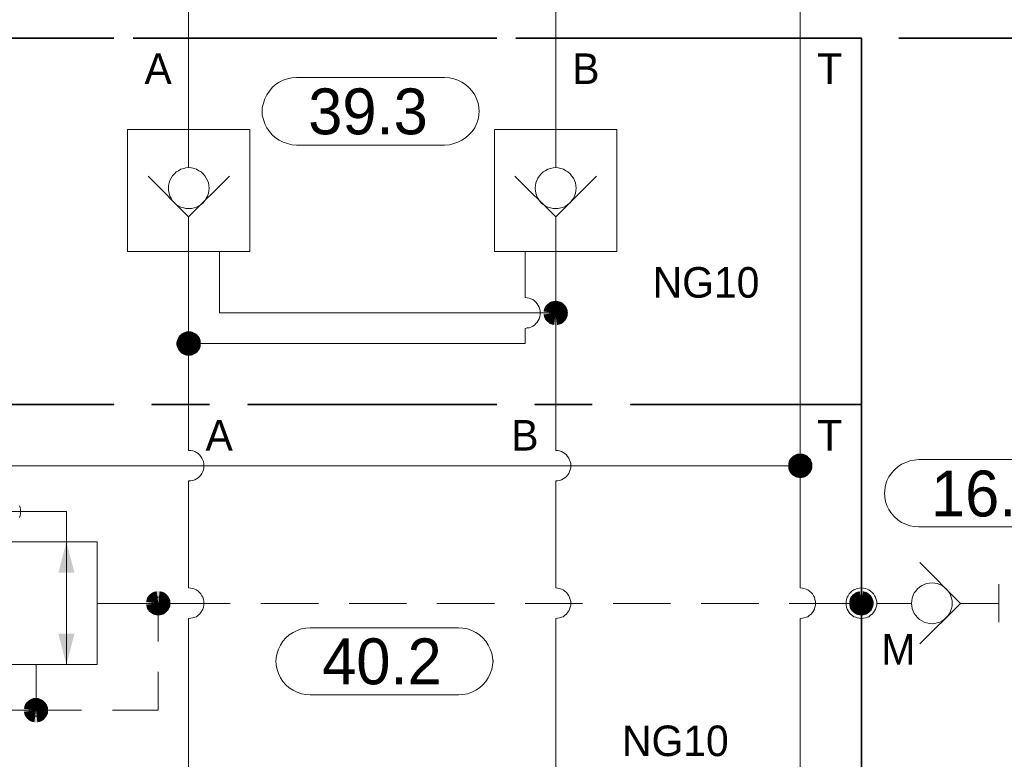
# Model space of a CAD drawing. Header units: millimetres. Extents: x 0 to 138, y 0 to 47.
# Tile 90 of 165: x 22.85 to 24.87, y 26.51 to 28.03. Entities that reach past the tile are written whole.
import ezdxf

# ---------------------------------------------------------------- set-up
doc = ezdxf.new("R2010")
doc.units = ezdxf.units.MM
for name, color, linetype in [('PDF_Geomertry', 7, 'Continuous'), ('PDF_Solid Fills', 7, 'Continuous'), ('PDF_Text', 7, 'Continuous')]:
    doc.layers.add(name, color=color, linetype=linetype)
doc.styles.add('PDF Arial', font='txt')

msp = doc.modelspace()

# ---------------------------------------------------------------- hatches: boundary and pattern name
at = {"layer": 'PDF_Solid Fills', "transparency": 33554559}
for points in [[(23.9515, 27.4276), (23.9271, 27.434), (23.9279, 27.4368)], [(23.9515, 27.4276), (23.9279, 27.4368), (23.9293, 27.4401)], [(23.9515, 27.4276), (23.9293, 27.4401), (23.9312, 27.4429)], [(23.9515, 27.4276), (23.9312, 27.4429), (23.9335, 27.4451)], [(23.9515, 27.4276), (23.9335, 27.4451), (23.9363, 27.4471)], [(23.9515, 27.4276), (23.9363, 27.4471), (23.9382, 27.4493)], [(23.9515, 27.4276), (23.9382, 27.4493), (23.9418, 27.4507)], [(23.9515, 27.4276), (23.9418, 27.4507), (23.9446, 27.4512)], [(23.9515, 27.4276), (23.9446, 27.4512), (23.9479, 27.4521)], [(23.9515, 27.4276), (23.9479, 27.4521), (23.9515, 27.4526)], [(23.9515, 27.4276), (23.9515, 27.4526), (23.9543, 27.4521)], [(23.9515, 27.4276), (23.9543, 27.4521), (23.9576, 27.4512)], [(23.9515, 27.4276), (23.9576, 27.4512), (23.9604, 27.4507)], [(23.9515, 27.4276), (23.9604, 27.4507), (23.964, 27.4493)], [(23.9515, 27.4276), (23.964, 27.4493), (23.9668, 27.4471)], [(23.9515, 27.4276), (23.9668, 27.4471), (23.9688, 27.4451)], [(23.9515, 27.4276), (23.9688, 27.4451), (23.971, 27.4429)], [(23.9515, 27.4276), (23.971, 27.4429), (23.9729, 27.4401)], [(23.9515, 27.4276), (23.9729, 27.4401), (23.9743, 27.4368)], [(23.9515, 27.4276), (23.9743, 27.4368), (23.9757, 27.434)], [(23.9515, 27.4276), (23.9257, 27.4276), (23.9265, 27.4304)], [(23.9515, 27.4276), (23.9265, 27.4243), (23.9257, 27.4276)], [(23.9515, 27.4276), (23.9265, 27.4304), (23.9271, 27.434)], [(23.9515, 27.4276), (23.9271, 27.4207), (23.9265, 27.4243)], [(23.9515, 27.4276), (23.9279, 27.4179), (23.9271, 27.4207)], [(23.9515, 27.4276), (23.9293, 27.4146), (23.9279, 27.4179)], [(23.9515, 27.4276), (23.9312, 27.4118), (23.9293, 27.4146)], [(23.9515, 27.4276), (23.9335, 27.4096), (23.9312, 27.4118)], [(23.9515, 27.4276), (23.9363, 27.4076), (23.9335, 27.4096)], [(23.9515, 27.4276), (23.9382, 27.4054), (23.9363, 27.4076)], [(23.9515, 27.4276), (23.9418, 27.404), (23.9382, 27.4054)], [(23.9515, 27.4276), (23.9446, 27.4035), (23.9418, 27.404)], [(23.9515, 27.4276), (23.9479, 27.4026), (23.9446, 27.4035)], [(23.9515, 27.4276), (23.9515, 27.4021), (23.9479, 27.4026)], [(23.9515, 27.4276), (23.9757, 27.434), (23.9757, 27.4304)], [(23.9515, 27.4276), (23.9757, 27.4304), (23.9765, 27.4276)], [(23.9515, 27.4276), (23.9543, 27.4026), (23.9515, 27.4021)], [(23.9515, 27.4276), (23.9576, 27.4035), (23.9543, 27.4026)], [(23.9515, 27.4276), (23.9604, 27.404), (23.9576, 27.4035)], [(23.9515, 27.4276), (23.964, 27.4054), (23.9604, 27.404)], [(23.9515, 27.4276), (23.9668, 27.4076), (23.964, 27.4054)], [(23.9515, 27.4276), (23.9688, 27.4096), (23.9668, 27.4076)], [(23.9515, 27.4276), (23.971, 27.4118), (23.9688, 27.4096)], [(23.9515, 27.4276), (23.9729, 27.4146), (23.971, 27.4118)], [(23.9515, 27.4276), (23.9743, 27.4179), (23.9729, 27.4146)], [(23.9515, 27.4276), (23.9757, 27.4207), (23.9743, 27.4179)], [(23.9515, 27.4276), (23.9757, 27.4243), (23.9757, 27.4207)], [(23.9515, 27.4276), (23.9765, 27.4276), (23.9757, 27.4243)], [(23.1965, 27.3646), (23.1724, 27.3707), (23.1738, 27.3743)], [(23.1965, 27.3646), (23.1738, 27.3743), (23.1751, 27.3771)], [(23.1965, 27.3646), (23.1751, 27.3771), (23.1765, 27.3799)], [(23.1965, 27.3646), (23.1765, 27.3799), (23.1793, 27.3826)], [(23.1965, 27.3646), (23.1793, 27.3826), (23.1812, 27.3846)], [(23.1965, 27.3646), (23.1812, 27.3846), (23.184, 27.386)], [(23.1965, 27.3646), (23.184, 27.386), (23.1868, 27.3874)], [(23.1965, 27.3646), (23.1868, 27.3874), (23.1904, 27.3888)], [(23.1965, 27.3646), (23.1904, 27.3888), (23.1932, 27.3896)], [(23.1965, 27.3646), (23.1932, 27.3896), (23.1965, 27.3896)], [(23.1965, 27.3646), (23.2001, 27.3896), (23.2035, 27.3888)], [(23.1965, 27.3646), (23.1965, 27.3896), (23.2001, 27.3896)], [(23.1965, 27.3646), (23.2035, 27.3888), (23.2063, 27.3874)], [(23.1965, 27.3646), (23.2063, 27.3874), (23.209, 27.386)], [(23.1965, 27.3646), (23.209, 27.386), (23.2118, 27.3846)], [(23.1965, 27.3646), (23.2118, 27.3846), (23.2146, 27.3826)], [(23.1965, 27.3646), (23.2146, 27.3826), (23.2168, 27.3799)], [(23.1965, 27.3646), (23.2168, 27.3799), (23.2188, 27.3771)], [(23.1965, 27.3646), (23.2188, 27.3771), (23.2201, 27.3743)], [(23.1965, 27.3646), (23.2201, 27.3743), (23.221, 27.3707)], [(23.1965, 27.3646), (23.1715, 27.3679), (23.1724, 27.3707)], [(23.1965, 27.3646), (23.1715, 27.3646), (23.1715, 27.3679)], [(23.1965, 27.3646), (23.1715, 27.361), (23.1715, 27.3646)], [(23.1965, 27.3646), (23.1724, 27.3582), (23.1715, 27.361)], [(23.1965, 27.3646), (23.1738, 27.3549), (23.1724, 27.3582)], [(23.1965, 27.3646), (23.1751, 27.3521), (23.1738, 27.3549)], [(23.1965, 27.3646), (23.1765, 27.3493), (23.1751, 27.3521)], [(23.1965, 27.3646), (23.1793, 27.3465), (23.1765, 27.3493)], [(23.1965, 27.3646), (23.1812, 27.3443), (23.1793, 27.3465)], [(23.1965, 27.3646), (23.184, 27.3429), (23.1812, 27.3443)], [(23.1965, 27.3646), (23.1868, 27.3415), (23.184, 27.3429)], [(23.1965, 27.3646), (23.1904, 27.3401), (23.1868, 27.3415)], [(23.1965, 27.3646), (23.1932, 27.3396), (23.1904, 27.3401)], [(23.1965, 27.3646), (23.1965, 27.3396), (23.1932, 27.3396)], [(23.1965, 27.3646), (23.221, 27.3707), (23.2215, 27.3679)], [(23.1965, 27.3646), (23.2215, 27.3679), (23.2215, 27.3646)], [(23.1965, 27.3646), (23.2001, 27.3396), (23.1965, 27.3396)], [(23.1965, 27.3646), (23.2035, 27.3401), (23.2001, 27.3396)], [(23.1965, 27.3646), (23.2063, 27.3415), (23.2035, 27.3401)], [(23.1965, 27.3646), (23.209, 27.3429), (23.2063, 27.3415)], [(23.1965, 27.3646), (23.2118, 27.3443), (23.209, 27.3429)], [(23.1965, 27.3646), (23.2146, 27.3465), (23.2118, 27.3443)], [(23.1965, 27.3646), (23.2168, 27.3493), (23.2146, 27.3465)], [(23.1965, 27.3646), (23.2188, 27.3521), (23.2168, 27.3493)], [(23.1965, 27.3646), (23.2201, 27.3549), (23.2188, 27.3521)], [(23.1965, 27.3646), (23.221, 27.3582), (23.2201, 27.3549)], [(23.1965, 27.3646), (23.2215, 27.361), (23.221, 27.3582)], [(23.1965, 27.3646), (23.2215, 27.3646), (23.2215, 27.361)], [(24.4543, 27.1132), (24.4363, 27.1304), (24.439, 27.1332)], [(24.4543, 27.1132), (24.439, 27.1332), (24.4418, 27.1346)], [(24.4543, 27.1132), (24.4418, 27.1346), (24.4446, 27.136)], [(24.4543, 27.1132), (24.4446, 27.136), (24.4474, 27.1374)], [(24.4543, 27.1132), (24.4474, 27.1374), (24.4507, 27.1382)], [(24.4543, 27.1132), (24.4507, 27.1382), (24.4543, 27.1382)], [(24.4543, 27.1132), (24.4576, 27.1382), (24.4604, 27.1374)], [(24.4543, 27.1132), (24.4543, 27.1382), (24.4576, 27.1382)], [(24.4543, 27.1132), (24.4604, 27.1374), (24.464, 27.136)], [(24.4543, 27.1132), (24.464, 27.136), (24.4668, 27.1346)], [(24.4543, 27.1132), (24.4668, 27.1346), (24.4696, 27.1332)], [(24.4543, 27.1132), (24.4696, 27.1332), (24.4715, 27.1304)], [(24.4543, 27.1132), (24.4293, 27.1165), (24.4299, 27.1193)], [(24.4543, 27.1132), (24.4293, 27.1132), (24.4293, 27.1165)], [(24.4543, 27.1132), (24.4293, 27.1096), (24.4293, 27.1132)], [(24.4543, 27.1132), (24.4299, 27.1063), (24.4293, 27.1096)], [(24.4543, 27.1132), (24.4299, 27.1193), (24.4307, 27.1229)], [(24.4543, 27.1132), (24.4307, 27.1035), (24.4299, 27.1063)], [(24.4543, 27.1132), (24.4307, 27.1229), (24.4321, 27.1257)], [(24.4543, 27.1132), (24.4321, 27.1007), (24.4307, 27.1035)], [(24.4543, 27.1132), (24.4321, 27.1257), (24.434, 27.1285)], [(24.4543, 27.1132), (24.434, 27.0979), (24.4321, 27.1007)], [(24.4543, 27.1132), (24.434, 27.1285), (24.4363, 27.1304)], [(24.4543, 27.1132), (24.4363, 27.0951), (24.434, 27.0979)], [(24.4543, 27.1132), (24.439, 27.0929), (24.4363, 27.0951)], [(24.4543, 27.1132), (24.4418, 27.0915), (24.439, 27.0929)], [(24.4543, 27.1132), (24.4446, 27.0896), (24.4418, 27.0915)], [(24.4543, 27.1132), (24.4474, 27.0888), (24.4446, 27.0896)], [(24.4543, 27.1132), (24.4507, 27.0882), (24.4474, 27.0888)], [(24.4543, 27.1132), (24.4543, 27.0882), (24.4507, 27.0882)], [(24.4543, 27.1132), (24.4715, 27.1304), (24.4743, 27.1285)], [(24.4543, 27.1132), (24.4743, 27.1285), (24.4757, 27.1257)], [(24.4543, 27.1132), (24.4757, 27.1257), (24.4771, 27.1229)], [(24.4543, 27.1132), (24.4771, 27.1229), (24.4785, 27.1193)], [(24.4543, 27.1132), (24.4785, 27.1193), (24.4793, 27.1165)], [(24.4543, 27.1132), (24.4793, 27.1165), (24.4793, 27.1132)], [(24.4543, 27.1132), (24.4576, 27.0882), (24.4543, 27.0882)], [(24.4543, 27.1132), (24.4604, 27.0888), (24.4576, 27.0882)], [(24.4543, 27.1132), (24.464, 27.0896), (24.4604, 27.0888)], [(24.4543, 27.1132), (24.4668, 27.0915), (24.464, 27.0896)], [(24.4543, 27.1132), (24.4696, 27.0929), (24.4668, 27.0915)], [(24.4543, 27.1132), (24.4715, 27.0951), (24.4696, 27.0929)], [(24.4543, 27.1132), (24.4743, 27.0979), (24.4715, 27.0951)], [(24.4543, 27.1132), (24.4757, 27.1007), (24.4743, 27.0979)], [(24.4543, 27.1132), (24.4771, 27.1035), (24.4757, 27.1007)], [(24.4543, 27.1132), (24.4785, 27.1063), (24.4771, 27.1035)], [(24.4543, 27.1132), (24.4793, 27.1096), (24.4785, 27.1063)], [(24.4543, 27.1132), (24.4793, 27.1132), (24.4793, 27.1096)], [(23.134, 26.8299), (23.114, 26.8457), (23.116, 26.8479)], [(23.134, 26.8299), (23.116, 26.8479), (23.1187, 26.8499)], [(23.134, 26.8299), (23.1187, 26.8499), (23.1215, 26.8521)], [(23.134, 26.8299), (23.1215, 26.8521), (23.1243, 26.8535)], [(23.134, 26.8299), (23.1243, 26.8535), (23.1271, 26.854)], [(23.134, 26.8299), (23.1271, 26.854), (23.1307, 26.8549)], [(23.134, 26.8299), (23.1307, 26.8549), (23.134, 26.8554)], [(23.134, 26.8299), (23.134, 26.8554), (23.1368, 26.8549)], [(23.134, 26.8299), (23.1368, 26.8549), (23.1404, 26.854)], [(23.134, 26.8299), (23.1404, 26.854), (23.1438, 26.8535)], [(23.134, 26.8299), (23.1438, 26.8535), (23.1465, 26.8521)], [(23.134, 26.8299), (23.1465, 26.8521), (23.1493, 26.8499)], [(23.134, 26.8299), (23.1493, 26.8499), (23.1515, 26.8479)], [(23.134, 26.8299), (23.1515, 26.8479), (23.1535, 26.8457)], [(24.5799, 26.8299), (24.5599, 26.8457), (24.5618, 26.8479)], [(24.5799, 26.8299), (24.5618, 26.8479), (24.5646, 26.8499)], [(24.5799, 26.8299), (24.5646, 26.8499), (24.5674, 26.8521)], [(24.5799, 26.8299), (24.5674, 26.8521), (24.5701, 26.8535)], [(24.5799, 26.8299), (24.5701, 26.8535), (24.5729, 26.854)], [(24.5799, 26.8299), (24.5729, 26.854), (24.5765, 26.8549)], [(24.5799, 26.8299), (24.5765, 26.8549), (24.5799, 26.8554)], [(24.5799, 26.8299), (24.5799, 26.8554), (24.5835, 26.8549)], [(24.5799, 26.8299), (24.5835, 26.8549), (24.5863, 26.854)], [(24.5799, 26.8299), (24.5863, 26.854), (24.5896, 26.8535)], [(24.5799, 26.8299), (24.5896, 26.8535), (24.5924, 26.8521)], [(24.5799, 26.8299), (24.5924, 26.8521), (24.5951, 26.8499)], [(24.5799, 26.8299), (24.5951, 26.8499), (24.5974, 26.8479)], [(24.5799, 26.8299), (24.5974, 26.8479), (24.6001, 26.8457)], [(23.134, 26.8299), (23.1085, 26.8299), (23.109, 26.8332)], [(23.134, 26.8299), (23.109, 26.8271), (23.1085, 26.8299)], [(23.134, 26.8299), (23.109, 26.8332), (23.1099, 26.8368)], [(23.134, 26.8299), (23.1099, 26.8235), (23.109, 26.8271)], [(23.134, 26.8299), (23.1099, 26.8368), (23.1104, 26.8396)], [(23.134, 26.8299), (23.1104, 26.8207), (23.1099, 26.8235)], [(23.134, 26.8299), (23.1104, 26.8396), (23.1118, 26.8429)], [(23.134, 26.8299), (23.1118, 26.8174), (23.1104, 26.8207)], [(23.134, 26.8299), (23.1118, 26.8429), (23.114, 26.8457)], [(23.134, 26.8299), (23.114, 26.8146), (23.1118, 26.8174)], [(23.134, 26.8299), (23.116, 26.8124), (23.114, 26.8146)], [(23.134, 26.8299), (23.1187, 26.8104), (23.116, 26.8124)], [(23.134, 26.8299), (23.1215, 26.8082), (23.1187, 26.8104)], [(23.134, 26.8299), (23.1243, 26.8068), (23.1215, 26.8082)], [(23.134, 26.8299), (23.1271, 26.8063), (23.1243, 26.8068)], [(23.134, 26.8299), (23.1307, 26.8054), (23.1271, 26.8063)], [(23.134, 26.8299), (23.134, 26.8049), (23.1307, 26.8054)], [(23.134, 26.8299), (23.1535, 26.8457), (23.1557, 26.8429)], [(23.134, 26.8299), (23.1557, 26.8429), (23.1571, 26.8396)], [(23.134, 26.8299), (23.1571, 26.8396), (23.1585, 26.8368)], [(23.134, 26.8299), (23.1585, 26.8368), (23.159, 26.8332)], [(23.134, 26.8299), (23.159, 26.8332), (23.159, 26.8299)], [(23.134, 26.8299), (23.1368, 26.8054), (23.134, 26.8049)], [(23.134, 26.8299), (23.1404, 26.8063), (23.1368, 26.8054)], [(23.134, 26.8299), (23.1438, 26.8068), (23.1404, 26.8063)], [(23.134, 26.8299), (23.1465, 26.8082), (23.1438, 26.8068)], [(23.134, 26.8299), (23.1493, 26.8104), (23.1465, 26.8082)], [(23.134, 26.8299), (23.1515, 26.8124), (23.1493, 26.8104)], [(23.134, 26.8299), (23.1535, 26.8146), (23.1515, 26.8124)], [(23.134, 26.8299), (23.1557, 26.8174), (23.1535, 26.8146)], [(23.134, 26.8299), (23.1571, 26.8207), (23.1557, 26.8174)], [(23.134, 26.8299), (23.1585, 26.8235), (23.1571, 26.8207)], [(23.134, 26.8299), (23.159, 26.8271), (23.1585, 26.8235)], [(23.134, 26.8299), (23.159, 26.8299), (23.159, 26.8271)], [(24.5799, 26.8299), (24.5549, 26.8332), (24.5557, 26.8368)], [(24.5799, 26.8299), (24.5549, 26.8299), (24.5549, 26.8332)], [(24.5799, 26.8299), (24.5549, 26.8271), (24.5549, 26.8299)], [(24.5799, 26.8299), (24.5557, 26.8235), (24.5549, 26.8271)], [(24.5799, 26.8299), (24.5557, 26.8368), (24.5562, 26.8396)], [(24.5799, 26.8299), (24.5562, 26.8207), (24.5557, 26.8235)], [(24.5799, 26.8299), (24.5562, 26.8396), (24.5576, 26.8429)], [(24.5799, 26.8299), (24.5576, 26.8174), (24.5562, 26.8207)], [(24.5799, 26.8299), (24.5576, 26.8429), (24.5599, 26.8457)], [(24.5799, 26.8299), (24.5599, 26.8146), (24.5576, 26.8174)], [(24.5799, 26.8299), (24.5618, 26.8124), (24.5599, 26.8146)], [(24.5799, 26.8299), (24.5646, 26.8104), (24.5618, 26.8124)], [(24.5799, 26.8299), (24.5674, 26.8082), (24.5646, 26.8104)], [(24.5799, 26.8299), (24.5701, 26.8068), (24.5674, 26.8082)], [(24.5799, 26.8299), (24.5729, 26.8063), (24.5701, 26.8068)], [(24.5799, 26.8299), (24.5765, 26.8054), (24.5729, 26.8063)], [(24.5799, 26.8299), (24.5799, 26.8049), (24.5765, 26.8054)], [(24.5799, 26.8299), (24.6001, 26.8457), (24.6015, 26.8429)], [(24.5799, 26.8299), (24.6015, 26.8429), (24.6029, 26.8396)], [(24.5799, 26.8299), (24.6029, 26.8396), (24.6043, 26.8368)], [(24.5799, 26.8299), (24.6043, 26.8368), (24.6049, 26.8332)], [(24.5799, 26.8299), (24.6049, 26.8332), (24.6049, 26.8299)], [(24.5799, 26.8299), (24.5835, 26.8054), (24.5799, 26.8049)], [(24.5799, 26.8299), (24.5863, 26.8063), (24.5835, 26.8054)], [(24.5799, 26.8299), (24.5896, 26.8068), (24.5863, 26.8063)], [(24.5799, 26.8299), (24.5924, 26.8082), (24.5896, 26.8068)], [(24.5799, 26.8299), (24.5951, 26.8104), (24.5924, 26.8082)], [(24.5799, 26.8299), (24.5974, 26.8124), (24.5951, 26.8104)], [(24.5799, 26.8299), (24.6001, 26.8146), (24.5974, 26.8124)], [(24.5799, 26.8299), (24.6015, 26.8174), (24.6001, 26.8146)], [(24.5799, 26.8299), (24.6029, 26.8207), (24.6015, 26.8174)], [(24.5799, 26.8299), (24.6043, 26.8235), (24.6029, 26.8207)], [(24.5799, 26.8299), (24.6049, 26.8271), (24.6043, 26.8235)], [(24.5799, 26.8299), (24.6049, 26.8299), (24.6049, 26.8271)], [(22.8826, 26.6104), (22.8604, 26.6229), (22.8626, 26.6257)], [(22.8826, 26.6104), (22.8626, 26.6257), (22.8646, 26.6276)], [(22.8826, 26.6104), (22.8646, 26.6276), (22.8674, 26.6299)], [(22.8826, 26.6104), (22.8674, 26.6299), (22.8696, 26.6318)], [(22.8826, 26.6104), (22.8696, 26.6318), (22.8729, 26.6332)], [(22.8826, 26.6104), (22.8729, 26.6332), (22.8757, 26.6346)], [(22.8826, 26.6104), (22.8757, 26.6346), (22.8793, 26.6354)], [(22.8826, 26.6104), (22.8793, 26.6354), (22.8826, 26.6354)], [(22.8826, 26.6104), (22.8854, 26.6354), (22.889, 26.6346)], [(22.8826, 26.6104), (22.8826, 26.6354), (22.8854, 26.6354)], [(22.8826, 26.6104), (22.889, 26.6346), (22.8918, 26.6332)], [(22.8826, 26.6104), (22.8918, 26.6332), (22.8951, 26.6318)], [(22.8826, 26.6104), (22.8951, 26.6318), (22.8979, 26.6299)], [(22.8826, 26.6104), (22.8979, 26.6299), (22.9001, 26.6276)], [(22.8826, 26.6104), (22.9001, 26.6276), (22.9021, 26.6257)], [(22.8826, 26.6104), (22.9021, 26.6257), (22.9043, 26.6229)], [(22.8826, 26.6104), (22.8571, 26.6104), (22.8576, 26.6132)], [(22.8826, 26.6104), (22.8576, 26.6068), (22.8571, 26.6104)], [(22.8826, 26.6104), (22.8576, 26.6132), (22.8585, 26.6165)], [(22.8826, 26.6104), (22.8585, 26.6035), (22.8576, 26.6068)], [(22.8826, 26.6104), (22.8585, 26.6165), (22.859, 26.6193)], [(22.8826, 26.6104), (22.859, 26.6007), (22.8585, 26.6035)], [(22.8826, 26.6104), (22.859, 26.6193), (22.8604, 26.6229)], [(22.8826, 26.6104), (22.8604, 26.5979), (22.859, 26.6007)], [(22.8826, 26.6104), (22.8626, 26.5951), (22.8604, 26.5979)], [(22.8826, 26.6104), (22.8646, 26.5924), (22.8626, 26.5951)], [(22.8826, 26.6104), (22.8674, 26.5901), (22.8646, 26.5924)], [(22.8826, 26.6104), (22.8696, 26.5882), (22.8674, 26.5901)], [(22.8826, 26.6104), (22.8729, 26.5868), (22.8696, 26.5882)], [(22.8826, 26.6104), (22.8757, 26.586), (22.8729, 26.5868)], [(22.8826, 26.6104), (22.8793, 26.5854), (22.8757, 26.586)], [(22.8826, 26.6104), (22.8826, 26.5846), (22.8793, 26.5854)], [(22.8826, 26.6104), (22.9043, 26.6229), (22.9057, 26.6193)], [(22.8826, 26.6104), (22.9057, 26.6193), (22.9071, 26.6165)], [(22.8826, 26.6104), (22.9071, 26.6165), (22.9071, 26.6132)], [(22.8826, 26.6104), (22.9071, 26.6132), (22.9076, 26.6104)], [(22.8826, 26.6104), (22.8854, 26.5854), (22.8826, 26.5846)], [(22.8826, 26.6104), (22.889, 26.586), (22.8854, 26.5854)], [(22.8826, 26.6104), (22.8918, 26.5868), (22.889, 26.586)], [(22.8826, 26.6104), (22.8951, 26.5882), (22.8918, 26.5868)], [(22.8826, 26.6104), (22.8979, 26.5901), (22.8951, 26.5882)], [(22.8826, 26.6104), (22.9001, 26.5924), (22.8979, 26.5901)], [(22.8826, 26.6104), (22.9021, 26.5951), (22.9001, 26.5924)], [(22.8826, 26.6104), (22.9043, 26.5979), (22.9021, 26.5951)], [(22.8826, 26.6104), (22.9057, 26.6007), (22.9043, 26.5979)], [(22.8826, 26.6104), (22.9071, 26.6035), (22.9057, 26.6007)], [(22.8826, 26.6104), (22.9071, 26.6068), (22.9071, 26.6035)], [(22.8826, 26.6104), (22.9076, 26.6104), (22.9071, 26.6068)]]:
    msp.add_hatch(color=256, dxfattribs=at).paths.add_polyline_path(points)

# ---------------------------------------------------------------- linework, layer by layer
at = {"layer": 'PDF_Geomertry', "lineweight": 15}
for points in [[(23.1965, 28.3138), (23.1965, 27.9929), (23.1965, 27.8049), (23.1965, 27.7263)], [(23.9515, 27.7263), (23.9515, 27.8049), (23.9515, 27.9929), (23.9515, 28.3138)], [(24.4543, 26.8618), (24.4585, 26.861), (24.4618, 26.8604), (24.466, 26.859), (24.4696, 26.8576), (24.4729, 26.8549), (24.4765, 26.8521), (24.4793, 26.8493), (24.4812, 26.8457), (24.4835, 26.8424), (24.484, 26.8382), (24.4854, 26.834), (24.4854, 26.8299), (24.4854, 26.8262), (24.484, 26.8221), (24.4835, 26.8179), (24.4812, 26.8146), (24.4793, 26.811), (24.4765, 26.8076), (24.4729, 26.8054), (24.4696, 26.8026), (24.466, 26.8013), (24.4618, 26.7999), (24.4585, 26.7993), (24.4543, 26.7985), (24.4585, 26.7993), (24.4618, 26.7999), (24.466, 26.8013), (24.4696, 26.8026), (24.4729, 26.8054), (24.4765, 26.8076), (24.4793, 26.811), (24.4812, 26.8146), (24.4835, 26.8179), (24.484, 26.8221), (24.4854, 26.8262), (24.4854, 26.8299), (24.4854, 26.834), (24.484, 26.8382), (24.4835, 26.8424), (24.4812, 26.8457), (24.4793, 26.8493), (24.4765, 26.8521), (24.4729, 26.8549), (24.4696, 26.8576), (24.466, 26.859), (24.4618, 26.8604), (24.4585, 26.861), (24.4543, 26.8618), (24.4543, 27.1132), (24.4543, 27.2388), (24.4543, 27.9929), (24.4543, 28.3138)], [(23.2807, 27.709), (23.1965, 27.6249), (23.1132, 27.709)], [(24.0349, 27.709), (23.9515, 27.6249), (23.8674, 27.709)], [(23.1965, 27.6249), (23.1965, 27.5999), (23.1965, 27.5535), (23.1965, 27.3646), (23.1965, 27.2388), (23.1965, 27.1443)], [(23.9515, 27.1443), (23.9549, 27.1443), (23.959, 27.1438), (23.9632, 27.1424), (23.9668, 27.1401), (23.9701, 27.1382), (23.9738, 27.1354), (23.9757, 27.1318), (23.9785, 27.129), (23.9799, 27.1249), (23.9812, 27.1215), (23.9821, 27.1174), (23.9826, 27.1132), (23.9821, 27.109), (23.9812, 27.1049), (23.9799, 27.1013), (23.9785, 27.0971), (23.9757, 27.0938), (23.9738, 27.091), (23.9701, 27.0882), (23.9668, 27.086), (23.9632, 27.084), (23.959, 27.0826), (23.9549, 27.0818), (23.9515, 27.0818), (23.9549, 27.0818), (23.959, 27.0826), (23.9632, 27.084), (23.9668, 27.086), (23.9701, 27.0882), (23.9738, 27.091), (23.9757, 27.0938), (23.9785, 27.0971), (23.9799, 27.1013), (23.9812, 27.1049), (23.9821, 27.109), (23.9826, 27.1132), (23.9821, 27.1174), (23.9812, 27.1215), (23.9799, 27.1249), (23.9785, 27.129), (23.9757, 27.1318), (23.9738, 27.1354), (23.9701, 27.1382), (23.9668, 27.1401), (23.9632, 27.1424), (23.959, 27.1438), (23.9549, 27.1443), (23.9515, 27.1443), (23.9515, 27.2388), (23.9515, 27.4276), (23.9515, 27.5535), (23.9515, 27.5999), (23.9515, 27.6249)], [(23.9515, 27.4276), (23.2599, 27.4276), (23.2599, 27.5535)], [(23.8882, 27.459), (23.8882, 27.5535)], [(23.1965, 27.3646), (23.8882, 27.3646), (23.8882, 27.3957), (23.8924, 27.3965), (23.8965, 27.3971), (23.9001, 27.3985), (23.9043, 27.3999), (23.9076, 27.4026), (23.9104, 27.4054), (23.9132, 27.4082), (23.9154, 27.4118), (23.9174, 27.4151), (23.9187, 27.4193), (23.9196, 27.4235), (23.9196, 27.4276), (23.9196, 27.4313), (23.9187, 27.4354), (23.9174, 27.4396), (23.9154, 27.4429), (23.9132, 27.4465), (23.9104, 27.4499), (23.9076, 27.4521), (23.9043, 27.4549), (23.9001, 27.4563), (23.8965, 27.4576), (23.8924, 27.4582), (23.8882, 27.459), (23.8924, 27.4582), (23.8965, 27.4576), (23.9001, 27.4563), (23.9043, 27.4549), (23.9076, 27.4521), (23.9104, 27.4499), (23.9132, 27.4465), (23.9154, 27.4429), (23.9174, 27.4396), (23.9187, 27.4354), (23.9196, 27.4313), (23.9196, 27.4276), (23.9196, 27.4235), (23.9187, 27.4193), (23.9174, 27.4151), (23.9154, 27.4118), (23.9132, 27.4082), (23.9104, 27.4054), (23.9076, 27.4026), (23.9043, 27.3999), (23.9001, 27.3985), (23.8965, 27.3971), (23.8924, 27.3965), (23.8882, 27.3957)], [(23.1965, 26.8618), (23.1965, 27.0818), (23.2007, 27.0818), (23.2049, 27.0826), (23.209, 27.084), (23.2126, 27.086), (23.216, 27.0882), (23.2188, 27.091), (23.2215, 27.0938), (23.2238, 27.0971), (23.2257, 27.1013), (23.2271, 27.1049), (23.2279, 27.109), (23.2279, 27.1132), (23.2279, 27.1174), (23.2271, 27.1215), (23.2257, 27.1249), (23.2238, 27.129), (23.2215, 27.1318), (23.2188, 27.1354), (23.216, 27.1382), (23.2126, 27.1401), (23.209, 27.1424), (23.2049, 27.1438), (23.2007, 27.1443), (23.1965, 27.1443), (23.2007, 27.1443), (23.2049, 27.1438), (23.209, 27.1424), (23.2126, 27.1401), (23.216, 27.1382), (23.2188, 27.1354), (23.2215, 27.1318), (23.2238, 27.129), (23.2257, 27.1249), (23.2271, 27.1215), (23.2279, 27.1174), (23.2279, 27.1132), (23.2279, 27.109), (23.2271, 27.1049), (23.2257, 27.1013), (23.2238, 27.0971), (23.2215, 27.0938), (23.2188, 27.091), (23.216, 27.0882), (23.2126, 27.086), (23.209, 27.084), (23.2049, 27.0826), (23.2007, 27.0818), (23.1965, 27.0818)], [(24.4543, 27.1132), (22.8196, 27.1132)], [(25.0779, 26.9874), (24.6979, 26.9874), (24.6882, 26.9882), (24.6793, 26.9896), (24.671, 26.9929), (24.6626, 26.9965), (24.6549, 27.0021), (24.6479, 27.0082), (24.6418, 27.0151), (24.6363, 27.0229), (24.6321, 27.0313), (24.6293, 27.0396), (24.6279, 27.0485), (24.6271, 27.0582), (24.6271, 27.0549), (24.6279, 27.0638), (24.6293, 27.0729), (24.6321, 27.0818), (24.6363, 27.0901), (24.6418, 27.0979), (24.6479, 27.1049), (24.6549, 27.111), (24.6626, 27.116), (24.671, 27.1201), (24.6793, 27.1235), (24.6882, 27.1249), (24.6979, 27.1257), (25.0779, 27.1257)], [(22.6938, 27.0818), (22.6938, 27.0188), (22.9451, 27.0188), (22.9451, 26.9563), (22.9451, 26.7674)], [(23.9515, 26.8618), (23.9549, 26.861), (23.959, 26.8604), (23.9632, 26.859), (23.9668, 26.8576), (23.9701, 26.8549), (23.9738, 26.8521), (23.9757, 26.8493), (23.9785, 26.8457), (23.9799, 26.8424), (23.9812, 26.8382), (23.9821, 26.834), (23.9826, 26.8299), (23.9821, 26.8262), (23.9812, 26.8221), (23.9799, 26.8179), (23.9785, 26.8146), (23.9757, 26.811), (23.9738, 26.8076), (23.9701, 26.8054), (23.9668, 26.8026), (23.9632, 26.8013), (23.959, 26.7999), (23.9549, 26.7993), (23.9515, 26.7985), (23.9549, 26.7993), (23.959, 26.7999), (23.9632, 26.8013), (23.9668, 26.8026), (23.9701, 26.8054), (23.9738, 26.8076), (23.9757, 26.811), (23.9785, 26.8146), (23.9799, 26.8179), (23.9812, 26.8221), (23.9821, 26.8262), (23.9826, 26.8299), (23.9821, 26.834), (23.9812, 26.8382), (23.9799, 26.8424), (23.9785, 26.8457), (23.9757, 26.8493), (23.9738, 26.8521), (23.9701, 26.8549), (23.9668, 26.8576), (23.9632, 26.859), (23.959, 26.8604), (23.9549, 26.861), (23.9515, 26.8618), (23.9515, 27.0818)], [(22.8488, 27.0304), (22.8501, 27.0271), (22.8507, 27.0229), (22.8507, 27.0188), (22.8507, 27.0146), (22.8501, 27.0104), (22.8488, 27.0068)], [(22.8488, 27.0068), (22.8501, 27.0104), (22.8507, 27.0146), (22.8507, 27.0188), (22.8507, 27.0229), (22.8501, 27.0271), (22.8488, 27.0304)], [(24.7001, 26.7465), (24.784, 26.8299), (24.7001, 26.9138)], [(22.9451, 26.704), (22.9451, 26.8929)], [(24.8626, 26.8693), (24.8626, 26.791)], [(23.1965, 26.4846), (23.1965, 26.7985), (23.2007, 26.7993), (23.2049, 26.7999), (23.209, 26.8013), (23.2126, 26.8026), (23.216, 26.8054), (23.2188, 26.8076), (23.2215, 26.811), (23.2238, 26.8146), (23.2257, 26.8179), (23.2271, 26.8221), (23.2279, 26.8262), (23.2279, 26.8299), (23.2279, 26.834), (23.2271, 26.8382), (23.2257, 26.8424), (23.2238, 26.8457), (23.2215, 26.8493), (23.2188, 26.8521), (23.216, 26.8549), (23.2126, 26.8576), (23.209, 26.859), (23.2049, 26.8604), (23.2007, 26.861), (23.1965, 26.8618), (23.2007, 26.861), (23.2049, 26.8604), (23.209, 26.859), (23.2126, 26.8576), (23.216, 26.8549), (23.2188, 26.8521), (23.2215, 26.8493), (23.2238, 26.8457), (23.2257, 26.8424), (23.2271, 26.8382), (23.2279, 26.834), (23.2279, 26.8299), (23.2279, 26.8262), (23.2271, 26.8221), (23.2257, 26.8179), (23.2238, 26.8146), (23.2215, 26.811), (23.2188, 26.8076), (23.216, 26.8054), (23.2126, 26.8026), (23.209, 26.8013), (23.2049, 26.7999), (23.2007, 26.7993), (23.1965, 26.7985)], [(24.5799, 26.8618), (24.5799, 26.8299), (24.4312, 26.8299)], [(23.2821, 26.8299), (23.134, 26.8299), (23.0085, 26.8299)], [(23.134, 26.7513), (23.134, 26.8299)], [(23.4632, 26.8299), (23.3451, 26.8299)], [(23.6446, 26.8299), (23.5265, 26.8299)], [(23.8251, 26.8299), (23.7071, 26.8299)], [(24.0063, 26.8299), (23.8882, 26.8299)], [(24.1876, 26.8299), (24.0696, 26.8299)], [(24.3687, 26.8299), (24.2507, 26.8299)], [(24.6826, 26.8299), (24.6585, 26.8299), (24.6113, 26.8299)], [(24.784, 26.8299), (24.8626, 26.8299)], [(23.6368, 25.9813), (23.6368, 26.1068), (23.6368, 26.2326), (23.9515, 26.2326), (23.9515, 26.4846), (23.9515, 26.7985)], [(24.4543, 26.7985), (24.4543, 26.4846)], [(23.5113, 25.9188), (23.5113, 25.8554), (23.5113, 25.7299), (22.6938, 25.7299), (22.6938, 26.4846), (22.6938, 26.6104), (22.8826, 26.6104), (22.8826, 26.704)], [(23.0396, 26.6104), (23.134, 26.6104), (23.134, 26.6888)], [(22.8826, 26.6104), (22.9765, 26.6104)]]:
    msp.add_lwpolyline(points, dxfattribs=at)
at = {"layer": 'PDF_Geomertry', "lineweight": 35}
for points in [[(22.5682, 26.1818), (22.5682, 26.4846), (23.0424, 26.4846), (22.5682, 26.4846), (22.5682, 27.2388), (23.0424, 27.2388), (22.5682, 27.2388), (22.5682, 27.9929), (23.0424, 27.9929)], [(22.8854, 27.9929), (23.0035, 27.9929)], [(23.0826, 27.9929), (23.5946, 27.9929)], [(23.121, 27.9929), (23.2396, 27.9929)], [(23.3182, 27.9929), (23.8299, 27.9929)], [(23.6729, 27.9929), (23.791, 27.9929)], [(23.8696, 27.9929), (24.3813, 27.9929)], [(23.9085, 27.9929), (24.0265, 27.9929)], [(24.5799, 26.1818), (24.5799, 26.4846), (24.1057, 26.4846), (24.5799, 26.4846), (24.5799, 27.2388), (24.1057, 27.2388), (24.5799, 27.2388), (24.5799, 27.9929), (24.1057, 27.9929)], [(24.4604, 27.9929), (24.5785, 27.9929)], [(24.6571, 27.9929), (25.1687, 27.9929)]]:
    msp.add_lwpolyline(points, dxfattribs=at)
at = {"layer": 'PDF_Geomertry', "lineweight": 15}
for points in [[(23.7229, 27.9118), (23.7326, 27.911), (23.7418, 27.909), (23.7501, 27.9063), (23.7585, 27.9021), (23.766, 27.8971), (23.7729, 27.891), (23.7793, 27.884), (23.7849, 27.8763), (23.7882, 27.8679), (23.7918, 27.859), (23.7932, 27.8499), (23.7937, 27.841), (23.7937, 27.8438), (23.7932, 27.8346), (23.7918, 27.8257), (23.7882, 27.8165), (23.7849, 27.8082), (23.7793, 27.8007), (23.7729, 27.7938), (23.766, 27.7874), (23.7585, 27.7826), (23.7501, 27.7785), (23.7418, 27.7757), (23.7326, 27.7735), (23.7229, 27.7729), (23.4182, 27.7729), (23.409, 27.7735), (23.4001, 27.7757), (23.391, 27.7785), (23.3826, 27.7826), (23.3751, 27.7874), (23.3682, 27.7938), (23.3626, 27.8007), (23.3571, 27.8082), (23.3529, 27.8165), (23.3501, 27.8257), (23.3479, 27.8346), (23.3474, 27.8438), (23.3474, 27.841), (23.3479, 27.8499), (23.3501, 27.859), (23.3529, 27.8679), (23.3571, 27.8763), (23.3626, 27.884), (23.3682, 27.891), (23.3751, 27.8971), (23.3826, 27.9021), (23.391, 27.9063), (23.4001, 27.909), (23.409, 27.911), (23.4182, 27.9118), (23.7229, 27.9118)], [(23.3224, 27.5535), (23.071, 27.5535), (23.071, 27.8049), (23.3224, 27.8049), (23.3224, 27.5535)], [(24.0771, 27.5535), (23.8251, 27.5535), (23.8251, 27.8049), (24.0771, 27.8049), (24.0771, 27.5535)], [(23.239, 27.684), (23.2382, 27.6896), (23.2376, 27.6951), (23.2354, 27.6999), (23.2326, 27.7049), (23.2299, 27.7096), (23.2265, 27.7138), (23.2224, 27.7174), (23.2174, 27.7201), (23.2126, 27.7229), (23.2076, 27.7243), (23.2021, 27.7257), (23.1965, 27.7263), (23.191, 27.7257), (23.1863, 27.7243), (23.1807, 27.7229), (23.1757, 27.7201), (23.171, 27.7174), (23.1674, 27.7138), (23.1632, 27.7096), (23.1604, 27.7049), (23.1576, 27.6999), (23.1562, 27.6951), (23.1549, 27.6896), (23.1549, 27.684), (23.1549, 27.6785), (23.1562, 27.6735), (23.1576, 27.6679), (23.1604, 27.6632), (23.1632, 27.6582), (23.1674, 27.654), (23.171, 27.6507), (23.1757, 27.6479), (23.1807, 27.6451), (23.1863, 27.6438), (23.191, 27.6424), (23.1965, 27.6424), (23.2021, 27.6424), (23.2076, 27.6438), (23.2126, 27.6451), (23.2174, 27.6479), (23.2224, 27.6507), (23.2265, 27.654), (23.2299, 27.6582), (23.2326, 27.6632), (23.2354, 27.6679), (23.2376, 27.6735), (23.2382, 27.6785), (23.239, 27.684)], [(23.9932, 27.684), (23.9924, 27.6896), (23.9918, 27.6951), (23.9896, 27.6999), (23.9876, 27.7049), (23.984, 27.7096), (23.9807, 27.7138), (23.9765, 27.7174), (23.9724, 27.7201), (23.9674, 27.7229), (23.9618, 27.7243), (23.9563, 27.7257), (23.9515, 27.7263), (23.946, 27.7257), (23.9404, 27.7243), (23.9349, 27.7229), (23.9299, 27.7201), (23.9257, 27.7174), (23.9215, 27.7138), (23.9182, 27.7096), (23.9146, 27.7049), (23.9126, 27.6999), (23.9104, 27.6951), (23.9099, 27.6896), (23.909, 27.684), (23.9099, 27.6785), (23.9104, 27.6735), (23.9126, 27.6679), (23.9146, 27.6632), (23.9182, 27.6582), (23.9215, 27.654), (23.9257, 27.6507), (23.9299, 27.6479), (23.9349, 27.6451), (23.9404, 27.6438), (23.946, 27.6424), (23.9515, 27.6424), (23.9563, 27.6424), (23.9618, 27.6438), (23.9674, 27.6451), (23.9724, 27.6479), (23.9765, 27.6507), (23.9807, 27.654), (23.984, 27.6582), (23.9876, 27.6632), (23.9896, 27.6679), (23.9918, 27.6735), (23.9924, 27.6785), (23.9932, 27.684)], [(23.0085, 26.9563), (22.7571, 26.9563), (22.7571, 26.704), (23.0085, 26.704), (23.0085, 26.9563)], [(24.7668, 26.8299), (24.7668, 26.8354), (24.7654, 26.841), (24.7632, 26.8465), (24.7613, 26.8513), (24.7585, 26.8554), (24.7543, 26.8596), (24.7501, 26.8632), (24.746, 26.8665), (24.741, 26.8688), (24.7354, 26.8707), (24.7307, 26.8715), (24.7251, 26.8721), (24.7196, 26.8715), (24.714, 26.8707), (24.709, 26.8688), (24.7043, 26.8665), (24.6993, 26.8632), (24.6951, 26.8596), (24.6918, 26.8554), (24.6882, 26.8513), (24.6863, 26.8465), (24.684, 26.841), (24.6835, 26.8354), (24.6826, 26.8299), (24.6835, 26.8249), (24.684, 26.8193), (24.6863, 26.8138), (24.6882, 26.809), (24.6918, 26.8049), (24.6951, 26.8007), (24.6993, 26.7971), (24.7043, 26.7938), (24.709, 26.7915), (24.714, 26.7896), (24.7196, 26.7888), (24.7251, 26.7882), (24.7307, 26.7888), (24.7354, 26.7896), (24.741, 26.7915), (24.746, 26.7938), (24.7501, 26.7971), (24.7543, 26.8007), (24.7585, 26.8049), (24.7613, 26.809), (24.7632, 26.8138), (24.7654, 26.8193), (24.7668, 26.8249), (24.7668, 26.8299)], [(24.6113, 26.8299), (24.6113, 26.834), (24.6104, 26.8382), (24.609, 26.8424), (24.6071, 26.8457), (24.6049, 26.8493), (24.6021, 26.8521), (24.5988, 26.8549), (24.5951, 26.8576), (24.5918, 26.859), (24.5882, 26.8604), (24.584, 26.861), (24.5799, 26.8618), (24.5757, 26.861), (24.5715, 26.8604), (24.5682, 26.859), (24.564, 26.8576), (24.5604, 26.8549), (24.5576, 26.8521), (24.5549, 26.8493), (24.5529, 26.8457), (24.5507, 26.8424), (24.5493, 26.8382), (24.5488, 26.834), (24.5488, 26.8299), (24.5488, 26.8262), (24.5493, 26.8221), (24.5507, 26.8179), (24.5529, 26.8146), (24.5549, 26.811), (24.5576, 26.8076), (24.5604, 26.8054), (24.564, 26.8026), (24.5682, 26.8013), (24.5715, 26.7999), (24.5757, 26.7993), (24.5799, 26.7985), (24.584, 26.7993), (24.5882, 26.7999), (24.5918, 26.8013), (24.5951, 26.8026), (24.5988, 26.8054), (24.6021, 26.8076), (24.6049, 26.811), (24.6071, 26.8146), (24.609, 26.8179), (24.6104, 26.8221), (24.6113, 26.8262), (24.6113, 26.8299)], [(24.5951, 26.8299), (24.5951, 26.8318), (24.5951, 26.834), (24.5946, 26.836), (24.5932, 26.8382), (24.5924, 26.8396), (24.591, 26.841), (24.5896, 26.8424), (24.5876, 26.8438), (24.5854, 26.8443), (24.584, 26.8451), (24.5821, 26.8457), (24.5799, 26.8457), (24.5779, 26.8457), (24.5757, 26.8451), (24.5737, 26.8443), (24.5724, 26.8438), (24.5701, 26.8424), (24.5688, 26.841), (24.5674, 26.8396), (24.566, 26.8382), (24.5654, 26.836), (24.5646, 26.834), (24.564, 26.8318), (24.564, 26.8299), (24.564, 26.8285), (24.5646, 26.8262), (24.5654, 26.8243), (24.566, 26.8221), (24.5674, 26.8207), (24.5688, 26.8188), (24.5701, 26.8179), (24.5724, 26.8165), (24.5737, 26.816), (24.5757, 26.8151), (24.5779, 26.8146), (24.5799, 26.8146), (24.5821, 26.8146), (24.584, 26.8151), (24.5854, 26.816), (24.5876, 26.8165), (24.5896, 26.8179), (24.591, 26.8188), (24.5924, 26.8207), (24.5932, 26.8221), (24.5946, 26.8243), (24.5951, 26.8262), (24.5951, 26.8285), (24.5951, 26.8299)], [(23.7515, 26.7799), (23.7604, 26.779), (23.7696, 26.7776), (23.7785, 26.7743), (23.7868, 26.7701), (23.7946, 26.7651), (23.8015, 26.759), (23.8076, 26.7521), (23.8126, 26.7443), (23.8168, 26.736), (23.8196, 26.7276), (23.8215, 26.7188), (23.8224, 26.709), (23.8224, 26.7124), (23.8215, 26.7026), (23.8196, 26.6938), (23.8168, 26.6854), (23.8126, 26.6771), (23.8076, 26.6693), (23.8015, 26.6624), (23.7946, 26.6563), (23.7868, 26.6513), (23.7785, 26.6471), (23.7696, 26.6438), (23.7604, 26.6424), (23.7515, 26.6415), (23.4465, 26.6415), (23.4376, 26.6424), (23.4285, 26.6438), (23.4196, 26.6471), (23.4113, 26.6513), (23.4035, 26.6563), (23.3965, 26.6624), (23.3904, 26.6693), (23.3854, 26.6771), (23.3813, 26.6854), (23.3785, 26.6938), (23.3765, 26.7026), (23.3757, 26.7124), (23.3757, 26.709), (23.3765, 26.7188), (23.3785, 26.7276), (23.3813, 26.736), (23.3854, 26.7443), (23.3904, 26.7521), (23.3965, 26.759), (23.4035, 26.7651), (23.4113, 26.7701), (23.4196, 26.7743), (23.4285, 26.7776), (23.4376, 26.779), (23.4465, 26.7799), (23.7515, 26.7799)]]:
    msp.add_lwpolyline(points, close=True, dxfattribs=at)
at = {"layer": 'PDF_Geomertry', "lineweight": 0}
for points in [[(23.9382, 27.4276), (23.939, 27.4257), (23.939, 27.4243), (23.9396, 27.4229), (23.9404, 27.4207), (23.941, 27.4193), (23.9424, 27.4188), (23.9438, 27.4174), (23.9446, 27.4165), (23.9465, 27.416), (23.9479, 27.4151), (23.9493, 27.4151), (23.9515, 27.4146), (23.9529, 27.4151), (23.9543, 27.4151), (23.9557, 27.416), (23.9576, 27.4165), (23.959, 27.4174), (23.9599, 27.4188), (23.9613, 27.4193), (23.9618, 27.4207), (23.9626, 27.4229), (23.9632, 27.4243), (23.964, 27.4257), (23.964, 27.4276), (23.964, 27.429), (23.9632, 27.4304), (23.9626, 27.4318), (23.9618, 27.434), (23.9613, 27.4354), (23.9599, 27.436), (23.959, 27.4374), (23.9576, 27.4382), (23.9557, 27.4388), (23.9543, 27.4396), (23.9529, 27.4396), (23.9515, 27.4401), (23.9493, 27.4396), (23.9479, 27.4396), (23.9465, 27.4388), (23.9446, 27.4382), (23.9438, 27.4374), (23.9424, 27.436), (23.941, 27.4354), (23.9404, 27.434), (23.9396, 27.4318), (23.939, 27.4304), (23.939, 27.429), (23.9382, 27.4276)], [(23.184, 27.3646), (23.184, 27.3632), (23.1849, 27.361), (23.1849, 27.3596), (23.1863, 27.3582), (23.1868, 27.3568), (23.1876, 27.3554), (23.189, 27.3549), (23.1904, 27.3535), (23.1918, 27.3526), (23.1938, 27.3521), (23.1951, 27.3521), (23.1965, 27.3521), (23.1987, 27.3521), (23.2001, 27.3521), (23.2015, 27.3526), (23.2029, 27.3535), (23.2043, 27.3549), (23.2057, 27.3554), (23.2071, 27.3568), (23.2076, 27.3582), (23.2085, 27.3596), (23.209, 27.361), (23.209, 27.3632), (23.209, 27.3646), (23.209, 27.366), (23.209, 27.3679), (23.2085, 27.3693), (23.2076, 27.3707), (23.2071, 27.3721), (23.2057, 27.3735), (23.2043, 27.3743), (23.2029, 27.3757), (23.2015, 27.3763), (23.2001, 27.3763), (23.1987, 27.3771), (23.1965, 27.3771), (23.1951, 27.3771), (23.1938, 27.3763), (23.1918, 27.3763), (23.1904, 27.3757), (23.189, 27.3743), (23.1876, 27.3735), (23.1868, 27.3721), (23.1863, 27.3707), (23.1849, 27.3693), (23.1849, 27.3679), (23.184, 27.366), (23.184, 27.3646)], [(24.4418, 27.1132), (24.4418, 27.1118), (24.4418, 27.1096), (24.4424, 27.1082), (24.4432, 27.1068), (24.4438, 27.1054), (24.4451, 27.104), (24.4465, 27.1035), (24.4479, 27.1021), (24.4493, 27.1013), (24.4507, 27.1007), (24.4521, 27.1007), (24.4543, 27.1007), (24.4557, 27.1007), (24.4571, 27.1007), (24.459, 27.1013), (24.4604, 27.1021), (24.4618, 27.1035), (24.4632, 27.104), (24.464, 27.1054), (24.4646, 27.1068), (24.466, 27.1082), (24.466, 27.1096), (24.4668, 27.1118), (24.4668, 27.1132), (24.4668, 27.1146), (24.466, 27.1165), (24.466, 27.1179), (24.4646, 27.1193), (24.464, 27.1207), (24.4632, 27.1221), (24.4618, 27.1229), (24.4604, 27.1243), (24.459, 27.1249), (24.4571, 27.1249), (24.4557, 27.1257), (24.4543, 27.1257), (24.4521, 27.1257), (24.4507, 27.1249), (24.4493, 27.1249), (24.4479, 27.1243), (24.4465, 27.1229), (24.4451, 27.1221), (24.4438, 27.1207), (24.4432, 27.1193), (24.4424, 27.1179), (24.4418, 27.1165), (24.4418, 27.1146), (24.4418, 27.1132)], [(23.1215, 26.8299), (23.1215, 26.8285), (23.1215, 26.8271), (23.1224, 26.8257), (23.1229, 26.8235), (23.1238, 26.8221), (23.1251, 26.8215), (23.1265, 26.8201), (23.1279, 26.8193), (23.1293, 26.8188), (23.1307, 26.8179), (23.1321, 26.8179), (23.134, 26.8174), (23.1354, 26.8179), (23.1368, 26.8179), (23.139, 26.8188), (23.1404, 26.8193), (23.1418, 26.8201), (23.1424, 26.8215), (23.1438, 26.8221), (23.1446, 26.8235), (23.1451, 26.8257), (23.146, 26.8271), (23.1465, 26.8285), (23.1465, 26.8299), (23.1465, 26.8318), (23.146, 26.8332), (23.1451, 26.8346), (23.1446, 26.8368), (23.1438, 26.8382), (23.1424, 26.8388), (23.1418, 26.8401), (23.1404, 26.841), (23.139, 26.8415), (23.1368, 26.8424), (23.1354, 26.8424), (23.134, 26.8429), (23.1321, 26.8424), (23.1307, 26.8424), (23.1293, 26.8415), (23.1279, 26.841), (23.1265, 26.8401), (23.1251, 26.8388), (23.1238, 26.8382), (23.1229, 26.8368), (23.1224, 26.8346), (23.1215, 26.8332), (23.1215, 26.8318), (23.1215, 26.8299)], [(24.5674, 26.8299), (24.5674, 26.8285), (24.5674, 26.8271), (24.5682, 26.8257), (24.5688, 26.8235), (24.5696, 26.8221), (24.571, 26.8215), (24.5724, 26.8201), (24.5737, 26.8193), (24.5751, 26.8188), (24.5765, 26.8179), (24.5779, 26.8179), (24.5799, 26.8174), (24.5813, 26.8179), (24.5835, 26.8179), (24.5849, 26.8188), (24.5863, 26.8193), (24.5876, 26.8201), (24.589, 26.8215), (24.5896, 26.8221), (24.591, 26.8235), (24.5918, 26.8257), (24.5918, 26.8271), (24.5924, 26.8285), (24.5924, 26.8299), (24.5924, 26.8318), (24.5918, 26.8332), (24.5918, 26.8346), (24.591, 26.8368), (24.5896, 26.8382), (24.589, 26.8388), (24.5876, 26.8401), (24.5863, 26.841), (24.5849, 26.8415), (24.5835, 26.8424), (24.5813, 26.8424), (24.5799, 26.8429), (24.5779, 26.8424), (24.5765, 26.8424), (24.5751, 26.8415), (24.5737, 26.841), (24.5724, 26.8401), (24.571, 26.8388), (24.5696, 26.8382), (24.5688, 26.8368), (24.5682, 26.8346), (24.5674, 26.8332), (24.5674, 26.8318), (24.5674, 26.8299)], [(22.8696, 26.6104), (22.8701, 26.6082), (22.8701, 26.6068), (22.871, 26.6054), (22.8715, 26.604), (22.8724, 26.6026), (22.8738, 26.6013), (22.8751, 26.5999), (22.8765, 26.5993), (22.8779, 26.5985), (22.8793, 26.5979), (22.8807, 26.5979), (22.8826, 26.5979), (22.884, 26.5979), (22.8854, 26.5979), (22.8868, 26.5985), (22.889, 26.5993), (22.8904, 26.5999), (22.891, 26.6013), (22.8924, 26.6026), (22.8932, 26.604), (22.8938, 26.6054), (22.8946, 26.6068), (22.8951, 26.6082), (22.8951, 26.6104), (22.8951, 26.6118), (22.8946, 26.6132), (22.8938, 26.6151), (22.8932, 26.6165), (22.8924, 26.6179), (22.891, 26.6188), (22.8904, 26.6201), (22.889, 26.6207), (22.8868, 26.6215), (22.8854, 26.6221), (22.884, 26.6229), (22.8826, 26.6229), (22.8807, 26.6229), (22.8793, 26.6221), (22.8779, 26.6215), (22.8765, 26.6207), (22.8751, 26.6201), (22.8738, 26.6188), (22.8724, 26.6179), (22.8715, 26.6165), (22.871, 26.6151), (22.8701, 26.6132), (22.8701, 26.6118), (22.8696, 26.6104)]]:
    msp.add_lwpolyline(points, close=True, dxfattribs=at)
at = {"layer": 'PDF_Geomertry', "lineweight": 35}
for points in [[(23.2396, 27.2388), (23.121, 27.2388)], [(23.8299, 27.2388), (23.3182, 27.2388)], [(24.0265, 27.2388), (23.9085, 27.2388)]]:
    msp.add_lwpolyline(points, close=True, dxfattribs=at)
at = {"layer": 'PDF_Solid Fills', "transparency": 33554559}
for points in [[(22.9285, 26.8929), (22.9618, 26.8929), (22.9285, 26.8929), (22.9451, 26.9563)], [(22.9618, 26.7674), (22.9285, 26.7674), (22.9618, 26.7674), (22.9451, 26.704)]]:
    msp.add_solid(points, dxfattribs=at)

# ---------------------------------------------------------------- texts
at = {"layer": 'PDF_Text', "attachment_point": 7, "style": 'PDF Arial'}
for s, insert, char_height in [('A', (23.1057, 27.8985), 0.0628), ('B', (23.9854, 27.8985), 0.0628), ('T', (24.489, 27.8985), 0.0628), ('39.3', (23.4424, 27.7935), 0.09445), ('NG10', (24.1507, 27.458), 0.06283), ('A', (23.2312, 27.1443), 0.0628), ('B', (23.8599, 27.1443), 0.0628), ('T', (24.489, 27.1443), 0.0628), ('16.14', (24.7229, 27.0074), 0.09445), ('40.2', (23.471, 26.6621), 0.09445), ('M', (24.621, 26.704), 0.0628), ('NG10', (24.0876, 26.5149), 0.06283)]:
    msp.add_mtext(s, dxfattribs=dict(at, insert=insert, char_height=char_height))

doc.saveas('drawing.dxf')
